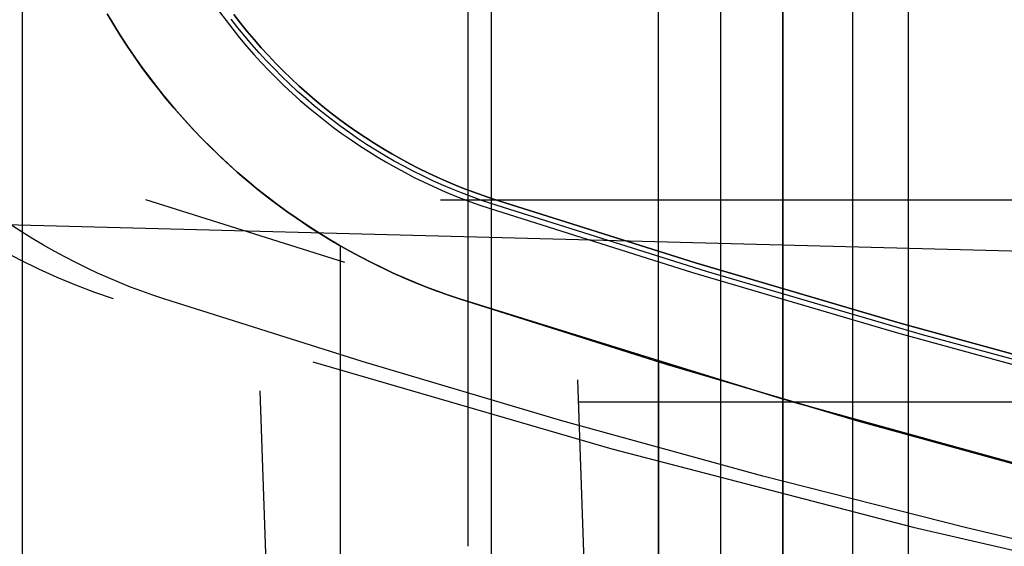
# Model space of a CAD drawing. Header units: millimetres. Extents: x -15 to 7, y 1 to 148.
# Tile 36 of 256: x -6.349 to -4.801, y 10.249 to 11.077. Entities that reach past the tile are written whole.
import ezdxf

# ---------------------------------------------------------------- set-up
doc = ezdxf.new("R2010")
doc.units = ezdxf.units.MM
doc.header["$MEASUREMENT"] = 0
doc.layers.add('Default', color=7, linetype='Continuous', true_color=0x000000)

msp = doc.modelspace()

# ---------------------------------------------------------------- linework, layer by layer
at = {"layer": 'Default', "color": 254, "true_color": 0xcad1ee}
for points in [[(-5.14965761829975, 6.691772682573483), (-5.14965761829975, 71.2155503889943)], [(-5.14965761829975, 69.69980398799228), (-5.14965761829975, 6.97335965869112)], [(-5.607799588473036, 8.203255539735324), (-5.607799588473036, 69.06425235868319)], [(-5.345, 9.19774488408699), (-5.345, 68.03820612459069)], [(-5.247328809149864, 9.19518727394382), (-5.247328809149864, 68.0392583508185)], [(-5.14965761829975, 9.192629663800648), (-5.14965761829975, 68.0403105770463)], [(-5.645, 11.57469781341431), (-5.645, 10.249315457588)], [(-6.345, 9.21066045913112), (-6.345, 11.3787151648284)], [(-5.657785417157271, 10.6382530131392), (-5.675223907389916, 10.64412860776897), (-5.692651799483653, 10.65036106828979), (-5.710059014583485, 10.65695303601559), (-5.727435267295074, 10.66390680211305), (-5.744770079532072, 10.6712242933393), (-5.762052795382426, 10.67890705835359), (-5.779272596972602, 10.68695625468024), (-5.796418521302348, 10.6953726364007), (-5.813479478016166, 10.70415654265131), (-5.830444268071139, 10.71330788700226), (-5.847301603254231, 10.72282614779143), (-5.864040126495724, 10.73271035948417), (-5.880648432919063, 10.74295910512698), (-5.897115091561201, 10.75357050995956), (-5.913428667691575, 10.76454223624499), (-5.929577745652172, 10.77587147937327), (-5.945550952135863, 10.78755496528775), (-5.961336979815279, 10.799588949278), (-5.976924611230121, 10.81196921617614), (-5.992302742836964, 10.82469108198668), (-6.007460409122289, 10.83774939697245), (-6.022386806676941, 10.85113855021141), (-6.037071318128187, 10.86485247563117), (-6.051503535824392, 10.87888465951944), (-6.065673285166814, 10.89322814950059), (-6.079570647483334, 10.90787556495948), (-6.093185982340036, 10.92281910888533), (-6.106509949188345, 10.93805058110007), (-6.119533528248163, 10.95356139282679), (-6.132248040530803, 10.96934258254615), (-6.144645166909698, 10.98538483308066), (-6.156716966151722, 11.0016784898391), (-6.168455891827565, 11.01821358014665), (-6.17985480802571, 11.03497983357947), (-6.190907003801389, 11.05196670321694), (-6.201606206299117, 11.06916338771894), (-6.211946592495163, 11.08655885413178)], [(-6.211946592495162, 11.08655885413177), (-6.201606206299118, 11.06916338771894), (-6.190907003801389, 11.05196670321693), (-6.17985480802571, 11.03497983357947), (-6.168455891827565, 11.01821358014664), (-6.156716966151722, 11.0016784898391), (-6.144645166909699, 10.98538483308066), (-6.132248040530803, 10.96934258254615), (-6.119533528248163, 10.95356139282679), (-6.106509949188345, 10.93805058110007), (-6.093185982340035, 10.92281910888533), (-6.079570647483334, 10.90787556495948), (-6.065673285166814, 10.89322814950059), (-6.051503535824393, 10.87888465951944), (-6.037071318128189, 10.86485247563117), (-6.022386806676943, 10.85113855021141), (-6.007460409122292, 10.83774939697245), (-5.992302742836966, 10.82469108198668), (-5.976924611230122, 10.81196921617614), (-5.961336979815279, 10.799588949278), (-5.945550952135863, 10.78755496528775), (-5.929577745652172, 10.77587147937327), (-5.913428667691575, 10.76454223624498), (-5.897115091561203, 10.75357050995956), (-5.880648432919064, 10.74295910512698), (-5.864040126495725, 10.73271035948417), (-5.847301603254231, 10.72282614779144), (-5.830444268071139, 10.71330788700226), (-5.813479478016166, 10.70415654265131), (-5.796418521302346, 10.6953726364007), (-5.779272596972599, 10.68695625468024), (-5.762052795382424, 10.67890705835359), (-5.744770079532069, 10.6712242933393), (-5.727435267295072, 10.66390680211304), (-5.710059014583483, 10.65695303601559), (-5.692651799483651, 10.65036106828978), (-5.675223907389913, 10.64412860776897), (-5.657785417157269, 10.6382530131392)], [(-6.035292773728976, 11.08974758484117), (-6.025031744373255, 11.07589797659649), (-6.014494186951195, 11.06226206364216), (-6.00368685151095, 11.04884805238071), (-5.992616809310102, 11.035663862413), (-5.98129143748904, 11.02271711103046), (-5.969718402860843, 11.01001509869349), (-5.957905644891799, 10.99756479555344), (-5.945861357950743, 10.98537282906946), (-5.933593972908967, 10.97344547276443), (-5.921112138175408, 10.96178863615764), (-5.908424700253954, 10.95040785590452), (-5.895540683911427, 10.93930828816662), (-5.882469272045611, 10.92849470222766), (-5.869219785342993, 10.91797147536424), (-5.855801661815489, 10.90774258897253), (-5.842224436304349, 10.89781162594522), (-5.828497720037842, 10.88818176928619), (-5.814631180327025, 10.87885580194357), (-5.800634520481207, 10.86983610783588), (-5.786517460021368, 10.86112467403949), (-5.772289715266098, 10.85272309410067), (-5.75796098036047, 10.84463257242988), (-5.743540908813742, 10.83685392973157), (-5.729039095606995, 10.82938760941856), (-5.71446505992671, 10.82223368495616), (-5.699828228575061, 10.81539186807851), (-5.685137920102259, 10.80886151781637), (-5.670403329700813, 10.80264165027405), (-5.655633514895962, 10.79673094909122), (-5.640837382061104, 10.79112777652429), (-5.626023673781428, 10.7858301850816), (-5.611200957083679, 10.7808359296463)], [(-6.035292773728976, 11.08974758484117), (-6.025031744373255, 11.07589797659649), (-6.014494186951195, 11.06226206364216), (-6.00368685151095, 11.04884805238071), (-5.992616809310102, 11.035663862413), (-5.98129143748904, 11.02271711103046), (-5.969718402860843, 11.01001509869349), (-5.957905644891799, 10.99756479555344), (-5.945861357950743, 10.98537282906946), (-5.933593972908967, 10.97344547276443), (-5.921112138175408, 10.96178863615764), (-5.908424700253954, 10.95040785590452), (-5.895540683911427, 10.93930828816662), (-5.882469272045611, 10.92849470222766), (-5.869219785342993, 10.91797147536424), (-5.855801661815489, 10.90774258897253), (-5.842224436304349, 10.89781162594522), (-5.828497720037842, 10.88818176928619), (-5.814631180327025, 10.87885580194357), (-5.800634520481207, 10.86983610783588), (-5.786517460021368, 10.86112467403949), (-5.772289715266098, 10.85272309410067), (-5.75796098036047, 10.84463257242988), (-5.743540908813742, 10.83685392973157), (-5.729039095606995, 10.82938760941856), (-5.71446505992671, 10.82223368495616), (-5.699828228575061, 10.81539186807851), (-5.685137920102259, 10.80886151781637), (-5.670403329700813, 10.80264165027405), (-5.655633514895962, 10.79673094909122), (-5.640837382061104, 10.79112777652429), (-5.626023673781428, 10.7858301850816), (-5.611200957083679, 10.7808359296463)], [(-5.60632152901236, 10.7957705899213), (-5.620870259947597, 10.80067253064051), (-5.635410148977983, 10.80587220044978), (-5.649932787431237, 10.8113718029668), (-5.664429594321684, 10.81717324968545), (-5.678891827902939, 10.82327814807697), (-5.693310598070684, 10.82968779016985), (-5.707676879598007, 10.83640314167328), (-5.721981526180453, 10.8434248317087), (-5.736215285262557, 10.85075314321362), (-5.750368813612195, 10.85838800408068), (-5.764432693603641, 10.86632897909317), (-5.77839745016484, 10.8745752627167), (-5.792253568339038, 10.88312567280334), (-5.805991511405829, 10.89197864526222), (-5.819601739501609, 10.90113222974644), (-5.833074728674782, 10.91058408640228), (-5.846400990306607, 10.9203314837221), (-5.859571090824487, 10.93037129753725), (-5.872575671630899, 10.94070001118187), (-5.885405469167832, 10.95131371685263), (-5.898051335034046, 10.96220811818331), (-5.910504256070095, 10.97337853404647), (-5.922755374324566, 10.984819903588), (-5.934796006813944, 10.99652679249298), (-5.946617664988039, 11.00849340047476), (-5.958212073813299, 11.02071356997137), (-5.969571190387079, 11.03318079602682), (-5.980687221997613, 11.04588823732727), (-5.991552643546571, 11.05882872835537), (-6.002160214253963, 11.07199479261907), (-6.012502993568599, 11.08537865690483)], [(-6.012502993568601, 11.08537865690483), (-6.002160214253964, 11.07199479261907), (-5.991552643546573, 11.05882872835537), (-5.980687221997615, 11.04588823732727), (-5.969571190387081, 11.03318079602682), (-5.9582120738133, 11.02071356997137), (-5.946617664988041, 11.00849340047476), (-5.934796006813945, 10.99652679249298), (-5.922755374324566, 10.98481990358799), (-5.910504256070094, 10.97337853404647), (-5.898051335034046, 10.96220811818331), (-5.885405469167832, 10.95131371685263), (-5.872575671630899, 10.94070001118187), (-5.859571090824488, 10.93037129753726), (-5.846400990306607, 10.92033148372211), (-5.833074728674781, 10.91058408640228), (-5.819601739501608, 10.90113222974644), (-5.805991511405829, 10.89197864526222), (-5.792253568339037, 10.88312567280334), (-5.77839745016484, 10.8745752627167), (-5.764432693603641, 10.86632897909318), (-5.750368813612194, 10.85838800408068), (-5.736215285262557, 10.85075314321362), (-5.721981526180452, 10.8434248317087), (-5.707676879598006, 10.83640314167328), (-5.693310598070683, 10.82968779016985), (-5.678891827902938, 10.82327814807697), (-5.664429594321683, 10.81717324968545), (-5.649932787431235, 10.8113718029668), (-5.635410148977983, 10.80587220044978), (-5.620870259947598, 10.80067253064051), (-5.606321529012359, 10.7957705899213)], [(-6.209968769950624, 11.08316894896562), (-6.199624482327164, 11.06591899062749), (-6.188909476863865, 11.04884025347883), (-6.177827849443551, 11.03194449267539), (-6.166384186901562, 11.01524333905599), (-6.15458356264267, 10.9987482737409), (-6.142431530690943, 10.98247060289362), (-6.129934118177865, 10.96642143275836), (-6.117097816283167, 10.95061164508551), (-6.103929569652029, 10.93505187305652), (-6.090436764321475, 10.91975247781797), (-6.076627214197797, 10.90472352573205), (-6.06250914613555, 10.8899747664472), (-6.04809118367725, 10.87551561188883), (-6.033382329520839, 10.86135511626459), (-6.018391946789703, 10.84750195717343), (-6.00312973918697, 10.83396441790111), (-5.98760573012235, 10.82075037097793), (-5.971830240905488, 10.80786726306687), (-5.955813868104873, 10.79532210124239), (-5.93956746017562, 10.78312144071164), (-5.923102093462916, 10.77127137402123), (-5.906429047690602, 10.75977752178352), (-5.88955978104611, 10.74864502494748), (-5.872505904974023, 10.73787853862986), (-5.855279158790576, 10.72748222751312), (-5.837891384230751, 10.71745976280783), (-5.820354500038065, 10.70781432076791), (-5.802680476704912, 10.69854858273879), (-5.784881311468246, 10.68966473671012), (-5.766969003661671, 10.68116448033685), (-5.74895553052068, 10.67304902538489), (-5.730852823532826, 10.66531910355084), (-5.712672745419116, 10.65797497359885), (-5.694427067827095, 10.65101642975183), (-5.676127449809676, 10.64444281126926), (-5.657785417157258, 10.63825301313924)], [(-6.209968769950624, 11.08316894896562), (-6.199624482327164, 11.06591899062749), (-6.188909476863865, 11.04884025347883), (-6.177827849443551, 11.03194449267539), (-6.166384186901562, 11.01524333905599), (-6.15458356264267, 10.9987482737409), (-6.142431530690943, 10.98247060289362), (-6.129934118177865, 10.96642143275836), (-6.117097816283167, 10.95061164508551), (-6.103929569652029, 10.93505187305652), (-6.090436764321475, 10.91975247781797), (-6.076627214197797, 10.90472352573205), (-6.06250914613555, 10.8899747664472), (-6.04809118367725, 10.87551561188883), (-6.033382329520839, 10.86135511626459), (-6.018391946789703, 10.84750195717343), (-6.003129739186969, 10.83396441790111), (-5.98760573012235, 10.82075037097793), (-5.971830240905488, 10.80786726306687), (-5.955813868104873, 10.79532210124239), (-5.93956746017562, 10.78312144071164), (-5.923102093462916, 10.77127137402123), (-5.906429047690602, 10.75977752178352), (-5.88955978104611, 10.74864502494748), (-5.872505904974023, 10.73787853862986), (-5.855279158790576, 10.72748222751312), (-5.837891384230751, 10.71745976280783), (-5.820354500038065, 10.70781432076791), (-5.802680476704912, 10.69854858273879), (-5.784881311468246, 10.68966473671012), (-5.766969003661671, 10.68116448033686), (-5.74895553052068, 10.67304902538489), (-5.730852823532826, 10.66531910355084), (-5.712672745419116, 10.65797497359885), (-5.694427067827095, 10.65101642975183), (-5.676127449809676, 10.64444281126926), (-5.657785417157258, 10.63825301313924)], [(-5.608761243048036, 10.78830325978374), (-5.624207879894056, 10.79351596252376), (-5.639618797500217, 10.79905189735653), (-5.654984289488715, 10.80491199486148), (-5.670294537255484, 10.8110968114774), (-5.685539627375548, 10.81760652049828), (-5.700709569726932, 10.82444090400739), (-5.715794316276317, 10.83159934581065), (-5.730783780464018, 10.83908082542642), (-5.745667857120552, 10.84688391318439), (-5.760436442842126, 10.85500676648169), (-5.77507945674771, 10.86344712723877), (-5.789586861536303, 10.87220232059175), (-5.803948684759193, 10.88126925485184), (-5.818155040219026, 10.89064442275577), (-5.832196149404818, 10.90032390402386), (-5.846062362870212, 10.91030336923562), (-5.859744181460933, 10.92057808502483), (-5.873232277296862, 10.93114292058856), (-5.886517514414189, 10.94199235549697), (-5.899590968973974, 10.95312048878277), (-5.912443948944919, 10.96452104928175), (-5.925068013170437, 10.976187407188), (-5.93745498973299, 10.98811258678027), (-5.949596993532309, 11.00028928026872), (-5.961486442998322, 11.01270986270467), (-5.973116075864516, 11.02536640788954), (-5.984478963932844, 11.03825070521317), (-5.995568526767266, 11.05135427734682), (-6.006378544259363, 11.06466839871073), (-6.016903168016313, 11.07818411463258)], [(-5.608761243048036, 10.78830325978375), (-5.624207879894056, 10.79351596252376), (-5.639618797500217, 10.79905189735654), (-5.654984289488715, 10.80491199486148), (-5.670294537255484, 10.81109681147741), (-5.685539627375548, 10.81760652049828), (-5.700709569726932, 10.82444090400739), (-5.715794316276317, 10.83159934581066), (-5.730783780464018, 10.83908082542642), (-5.745667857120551, 10.84688391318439), (-5.760436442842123, 10.85500676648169), (-5.775079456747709, 10.86344712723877), (-5.789586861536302, 10.87220232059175), (-5.803948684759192, 10.88126925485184), (-5.818155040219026, 10.89064442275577), (-5.832196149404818, 10.90032390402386), (-5.846062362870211, 10.91030336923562), (-5.859744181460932, 10.92057808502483), (-5.87323227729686, 10.93114292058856), (-5.886517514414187, 10.94199235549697), (-5.899590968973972, 10.95312048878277), (-5.912443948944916, 10.96452104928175), (-5.925068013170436, 10.976187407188), (-5.93745498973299, 10.98811258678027), (-5.949596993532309, 11.00028928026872), (-5.961486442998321, 11.01270986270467), (-5.973116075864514, 11.02536640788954), (-5.984478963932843, 11.03825070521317), (-5.995568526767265, 11.05135427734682), (-6.006378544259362, 11.06466839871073), (-6.016903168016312, 11.07818411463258)], [(0.08386323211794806, 9.947758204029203), (-0.2587958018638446, 9.944348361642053), (-0.6014548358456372, 9.947758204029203), (-0.9439103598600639, 9.957983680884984), (-1.285959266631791, 9.975012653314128), (-1.627399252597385, 9.998824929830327), (-1.968029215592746, 10.02939232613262), (-2.307649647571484, 10.06667874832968), (-2.646063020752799, 10.11064029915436), (-2.983074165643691, 10.16122540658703), (-3.318490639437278, 10.21837497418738), (-3.652123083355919, 10.28202255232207), (-3.983785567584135, 10.35209452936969), (-4.313295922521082, 10.42851034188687), (-4.640476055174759, 10.5111827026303), (-4.965152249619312, 10.60001784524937), (-5.287155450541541, 10.69491578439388), (-5.60632152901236, 10.7957705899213)], [(-5.606321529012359, 10.7957705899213), (-5.28715545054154, 10.69491578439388), (-4.965152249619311, 10.60001784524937), (-4.640476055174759, 10.5111827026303), (-4.313295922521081, 10.42851034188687), (-3.983785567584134, 10.35209452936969), (-3.652123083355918, 10.28202255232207), (-3.318490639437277, 10.21837497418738), (-2.983074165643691, 10.16122540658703), (-2.646063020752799, 10.11064029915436), (-2.307649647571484, 10.06667874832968), (-1.968029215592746, 10.02939232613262), (-1.627399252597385, 9.998824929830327), (-1.285959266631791, 9.975012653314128), (-0.9439103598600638, 9.957983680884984), (-0.6014548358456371, 9.947758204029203), (-0.2587958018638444, 9.944348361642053), (0.08386323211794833, 9.947758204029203)], [(-5.611200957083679, 10.7808359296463), (-5.29174365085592, 10.67988909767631), (-4.969446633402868, 10.58490456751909), (-4.644474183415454, 10.49598836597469), (-4.31699551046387, 10.41324056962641), (-3.987184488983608, 10.33675503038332), (-3.655219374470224, 10.26661911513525), (-3.32128250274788, 10.20291346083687), (-2.985559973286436, 10.1457117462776), (-2.648241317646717, 10.09508048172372), (-2.309519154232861, 10.05107881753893), (-1.969588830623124, 10.01375837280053), (-1.628648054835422, 9.983163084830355), (-1.286896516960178, 9.95932908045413), (-0.9445355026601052, 9.942284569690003), (-0.6017675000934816, 9.932049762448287), (-0.2587958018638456, 9.928636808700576), (0.08417589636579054, 9.932049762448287)], [(-5.611200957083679, 10.7808359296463), (-5.29174365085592, 10.67988909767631), (-4.969446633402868, 10.58490456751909), (-4.644474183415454, 10.49598836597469), (-4.31699551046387, 10.41324056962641), (-3.987184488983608, 10.33675503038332), (-3.655219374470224, 10.26661911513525), (-3.32128250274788, 10.20291346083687), (-2.985559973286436, 10.1457117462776), (-2.648241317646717, 10.09508048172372), (-2.309519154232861, 10.05107881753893), (-1.969588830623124, 10.01375837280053), (-1.628648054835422, 9.983163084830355), (-1.286896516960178, 9.95932908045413), (-0.9445355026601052, 9.942284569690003), (-0.6017675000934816, 9.932049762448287), (-0.2587958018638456, 9.928636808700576), (0.08417589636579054, 9.932049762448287)], [(0.06406165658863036, 9.939518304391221), (-0.258795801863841, 9.936492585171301), (-0.5816532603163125, 9.939518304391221), (-0.9068545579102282, 9.94868672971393), (-1.234249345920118, 9.964132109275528), (-1.563679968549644, 9.985984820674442), (-1.894981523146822, 10.01437094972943), (-2.227981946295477, 10.04941186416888), (-2.562502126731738, 10.09122378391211), (-2.898356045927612, 10.13991734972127), (-3.235350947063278, 10.19559719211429), (-3.573287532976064, 10.25836150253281), (-3.911960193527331, 10.3283016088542), (-4.251157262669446, 10.40550155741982), (-4.590661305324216, 10.49003770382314), (-4.930249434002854, 10.58197831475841), (-5.26969365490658, 10.68138318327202), (-5.608761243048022, 10.78830325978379)], [(0.06406165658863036, 9.939518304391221), (-0.258795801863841, 9.936492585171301), (-0.5816532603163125, 9.939518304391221), (-0.9068545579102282, 9.94868672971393), (-1.234249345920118, 9.964132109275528), (-1.563679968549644, 9.985984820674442), (-1.894981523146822, 10.01437094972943), (-2.227981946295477, 10.04941186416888), (-2.562502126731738, 10.09122378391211), (-2.898356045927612, 10.13991734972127), (-3.235350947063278, 10.19559719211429), (-3.573287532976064, 10.25836150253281), (-3.911960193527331, 10.3283016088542), (-4.251157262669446, 10.40550155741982), (-4.590661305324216, 10.49003770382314), (-4.930249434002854, 10.58197831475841), (-5.26969365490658, 10.68138318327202), (-5.608761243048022, 10.78830325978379)], [(-5.845, 9.197567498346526), (-5.845, 10.7215011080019)], [(-1.50000000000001, 9.823002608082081), (-2.028060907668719, 9.868902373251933), (-2.555212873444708, 9.930977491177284), (-3.080713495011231, 10.00919762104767), (-3.603822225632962, 10.10348701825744), (-4.123803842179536, 10.21372472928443), (-4.639931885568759, 10.33974510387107), (-5.151492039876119, 10.48133862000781), (-5.657785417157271, 10.6382530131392)], [(-5.657785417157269, 10.6382530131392), (-5.346004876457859, 10.53962414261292), (-5.032032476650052, 10.44676526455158), (-4.716028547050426, 10.35974611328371), (-4.398156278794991, 10.27863046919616), (-4.078581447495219, 10.20347601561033), (-3.757472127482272, 10.13433421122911), (-3.434998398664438, 10.07125017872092), (-3.111332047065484, 10.0142626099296), (-2.786646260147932, 9.96340368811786), (-2.461115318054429, 9.918699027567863), (-2.134914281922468, 9.880167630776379), (-1.808218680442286, 9.847821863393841), (-1.481204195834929, 9.821667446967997), (-1.154046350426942, 9.801703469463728), (-0.8269201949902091, 9.78792241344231), (-0.4999999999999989, 9.78031020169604)], [(-5.657785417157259, 10.63825301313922), (-5.134645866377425, 10.47640695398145), (-4.610908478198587, 10.33221357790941), (-4.0873981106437, 10.205464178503), (-3.564911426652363, 10.09590352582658), (-3.044214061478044, 10.00323313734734), (-2.526038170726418, 9.927114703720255), (-2.011080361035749, 9.86717362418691), (-1.499999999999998, 9.823002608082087)], [(-5.657785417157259, 10.63825301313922), (-5.331468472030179, 10.53518259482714), (-5.004795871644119, 10.43901204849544), (-4.677971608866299, 10.34969732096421), (-4.351195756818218, 10.26718694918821), (-4.024664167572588, 10.19142235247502), (-3.698568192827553, 10.12233813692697), (-3.373094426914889, 10.05986241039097), (-3.048424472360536, 10.00391710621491), (-2.724734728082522, 9.954418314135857), (-2.402196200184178, 9.911276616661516), (-2.080974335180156, 9.874397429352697), (-1.76122887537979, 9.843681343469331), (-1.443113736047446, 9.819024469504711), (-1.126776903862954, 9.800318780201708), (-0.8123603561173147, 9.787452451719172), (-0.4999999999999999, 9.78031020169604)], [(-5.345, 9.184474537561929), (-5.345, 10.5393166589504)], [(-5.345, 10.5393166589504), (-5.345, 9.158288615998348)]]:
    msp.add_lwpolyline(points, dxfattribs=at)
at = {"layer": 'Default', "color": 171, "true_color": 0x8080ff}
for points in [[(-4.95235610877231, 70.4573361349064), (-4.952356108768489, 1.06204535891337)], [(-5.03965803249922, 3.36998112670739), (-5.03965803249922, 27.5187481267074)]]:
    msp.add_lwpolyline(points, dxfattribs=at)
at = {"layer": 'Default', "color": 254, "true_color": 0xcad1ee, "extrusion": (1, 1.603953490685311e-16, 1.534280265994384e-16)}
msp.add_lwpolyline([(13.1109143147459, -97.00294457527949), (13.04739842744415, -97.00364955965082), (12.98334353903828, -97.00578955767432), (12.91879160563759, -97.00940124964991), (12.85378695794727, -97.01452000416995), (12.78837627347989, -97.0211797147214), (12.72260853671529, -97.02941263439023), (12.65653498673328, -97.03924920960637), (12.59020905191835, -97.05071791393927), (12.52368627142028, -97.06384508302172), (12.45702420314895, -97.07865475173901), (12.39028231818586, -97.09516849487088), (12.3235218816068, -97.11340527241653), (12.25680581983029, -97.1333812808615), (12.19019857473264, -97.15510981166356), (12.12376594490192, -97.17860111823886), (12.05757491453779, -97.20386229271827), (11.99169347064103, -97.23089715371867), (11.9261904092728, -97.25970614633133), (11.86113513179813, -97.29028625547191), (11.79659743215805, -97.32263093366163), (11.73264727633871, -97.35673004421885), (11.66935457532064, -97.3925698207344), (11.60678895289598, -97.43013284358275), (11.54501950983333, -97.46939803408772), (11.48411458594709, -97.51034066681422), (11.42414152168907, -97.55293240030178), (11.36516642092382, -97.59714132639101), (11.30725391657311, -97.64293203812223), (11.25046694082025, -97.6902657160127), (11.19486650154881, -97.7391002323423), (11.1405114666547, -97.78939027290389), (11.08745835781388, -97.84108747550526), (11.03576115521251, -97.89414058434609), (10.98547111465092, -97.94849561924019), (10.93663659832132, -98.00409605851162), (10.88930292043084, -98.06088303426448), (10.84351220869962, -98.11879553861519), (10.79930328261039, -98.17777063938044), (10.7567115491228, -98.23774370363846), (10.71576891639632, -98.2986486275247), (10.67650372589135, -98.36041807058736), (10.63894070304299, -98.422983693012), (10.60310092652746, -98.48627639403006), (10.56900181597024, -98.5502265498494), (10.53665713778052, -98.61476424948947), (10.50607702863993, -98.67981952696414), (10.47726803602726, -98.74532258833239), (10.45023317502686, -98.81120403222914), (10.42497200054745, -98.87739506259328), (10.40148069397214, -98.943827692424), (10.37975216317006, -99.01043493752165), (10.3597761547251, -99.07715099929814), (10.34153937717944, -99.1439114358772), (10.32502563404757, -99.2106533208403), (10.31021596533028, -99.27731538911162), (10.2970887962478, -99.34383816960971), (10.28562009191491, -99.41016410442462), (10.27578351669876, -99.47623765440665), (10.26755059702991, -99.54200539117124), (10.26089088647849, -99.6074160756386), (10.25577213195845, -99.67242072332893), (10.25216043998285, -99.73697265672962), (10.25002044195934, -99.8010275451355), (10.249315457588, -99.86454343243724), (10.25002044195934, -99.92805931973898), (10.25216043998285, -99.99211420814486), (10.25577213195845, -100.0566661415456), (10.26089088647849, -100.1216707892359), (10.26755059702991, -100.1870814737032), (10.27578351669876, -100.2528492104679), (10.28562009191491, -100.3189227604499), (10.2970887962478, -100.3852486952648), (10.31021596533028, -100.4517714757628), (10.32502563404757, -100.5184335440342), (10.34153937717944, -100.5851754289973), (10.3597761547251, -100.6519358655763), (10.37975216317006, -100.7186519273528), (10.40148069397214, -100.7852591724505), (10.42497200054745, -100.8516918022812), (10.45023317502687, -100.9178828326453), (10.47726803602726, -100.9837642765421), (10.50607702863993, -101.0492673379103), (10.53665713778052, -101.114322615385), (10.56900181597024, -101.1788603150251), (10.60310092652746, -101.2428104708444), (10.63894070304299, -101.3061031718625), (10.67650372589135, -101.3686687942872), (10.71576891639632, -101.4304382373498), (10.7567115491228, -101.491343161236), (10.79930328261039, -101.551316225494), (10.84351220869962, -101.6102913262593), (10.88930292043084, -101.66820383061), (10.93663659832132, -101.7249908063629), (10.98547111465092, -101.7805912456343), (11.03576115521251, -101.8349462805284), (11.08745835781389, -101.8879993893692), (11.1405114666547, -101.9396965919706), (11.19486650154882, -101.9899866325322), (11.25046694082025, -102.0388211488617), (11.30725391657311, -102.0861548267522), (11.36516642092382, -102.1319455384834), (11.42414152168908, -102.1761544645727), (11.48411458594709, -102.2187461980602), (11.54501950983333, -102.2596888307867), (11.60678895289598, -102.2989540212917), (11.66935457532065, -102.3365170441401), (11.73264727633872, -102.3723568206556), (11.79659743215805, -102.4064559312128), (11.86113513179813, -102.4388006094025), (11.92619040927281, -102.4693807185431), (11.99169347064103, -102.4981897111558), (12.05757491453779, -102.5252245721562), (12.12376594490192, -102.5504857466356), (12.19019857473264, -102.5739770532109), (12.25680581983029, -102.595705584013), (12.3235218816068, -102.6156815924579), (12.39028231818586, -102.6339183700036), (12.45702420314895, -102.6504321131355), (12.52368627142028, -102.6652417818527), (12.59020905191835, -102.6783689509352), (12.65653498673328, -102.6898376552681), (12.72260853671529, -102.6996742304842), (12.78837627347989, -102.7079071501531), (12.85378695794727, -102.7145668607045), (12.91879160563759, -102.7196856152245), (12.98334353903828, -102.7232973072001), (13.04739842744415, -102.7254373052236), (13.1109143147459, -102.726142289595)], dxfattribs=at)
at = {"layer": 'Default', "color": 254, "true_color": 0xcad1ee, "extrusion": (1, 0, 0)}
for points in [[(13.1109143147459, -96.06454343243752), (13.0265697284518, -96.06547960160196), (12.94150938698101, -96.06832136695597), (12.85578900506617, -96.07311743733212), (12.76946745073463, -96.07991477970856), (12.68260670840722, -96.08875840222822), (12.59527182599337, -96.09969113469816), (12.50753084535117, -96.11275340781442), (12.41945471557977, -96.1279830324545), (12.33111718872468, -96.145414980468), (12.24259469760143, -96.16508116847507), (12.15396621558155, -96.18701024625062), (12.06531309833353, -96.21122739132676), (11.97671890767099, -96.23775411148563), (11.88826921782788, -96.2666080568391), (11.80005140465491, -96.29780284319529), (11.71215441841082, -96.33134788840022), (11.624668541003, -96.36724826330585), (11.53768512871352, -96.40550455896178), (11.451296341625, -96.4461127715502), (11.36559486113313, -96.48906420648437), (11.28067359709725, -96.53434540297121), (11.19662538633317, -96.5819380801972), (11.11354268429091, -96.63181910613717), (11.0315172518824, -96.68396048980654), (10.95063983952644, -96.7383293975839), (10.8709998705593, -96.79488819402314), (10.7926851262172, -96.85359450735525), (10.71578143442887, -96.91440131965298), (10.64037236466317, -96.97725708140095), (10.56653893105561, -97.04210584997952), (10.49435930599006, -97.1088874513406), (10.42390854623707, -97.1775376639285), (10.35525833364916, -97.24798842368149), (10.28847673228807, -97.32016804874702), (10.22362796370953, -97.39400148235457), (10.16077220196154, -97.46941055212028), (10.0999653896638, -97.54631424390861), (10.0412590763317, -97.6246289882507), (9.984700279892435, -97.70426895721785), (9.93033137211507, -97.7851463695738), (9.8781899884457, -97.86717180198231), (9.828308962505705, -97.95025450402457), (9.780716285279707, -98.03430271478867), (9.735435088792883, -98.11922397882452), (9.692483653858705, -98.20492545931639), (9.651875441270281, -98.29131424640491), (9.613619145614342, -98.37829765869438), (9.577718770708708, -98.46578353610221), (9.544173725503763, -98.5536805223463), (9.512978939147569, -98.64189833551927), (9.48412499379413, -98.73034802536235), (9.457598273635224, -98.8189422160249), (9.433381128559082, -98.9075953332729), (9.411452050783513, -98.9962238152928), (9.39178586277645, -99.08474630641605), (9.37435391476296, -99.17308383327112), (9.359124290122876, -99.26115996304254), (9.346062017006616, -99.34890094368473), (9.335129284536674, -99.43623582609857), (9.326285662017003, -99.523096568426), (9.319488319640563, -99.60941812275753), (9.314692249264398, -99.69513850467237), (9.311850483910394, -99.78019884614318), (9.310914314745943, -99.86454343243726), (9.311850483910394, -99.94888801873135), (9.314692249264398, -100.0339483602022), (9.319488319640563, -100.119668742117), (9.326285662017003, -100.2059902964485), (9.335129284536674, -100.292851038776), (9.346062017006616, -100.3801859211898), (9.359124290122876, -100.467926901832), (9.37435391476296, -100.5560030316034), (9.39178586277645, -100.6443405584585), (9.411452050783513, -100.7328630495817), (9.433381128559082, -100.8214915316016), (9.457598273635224, -100.9101446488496), (9.48412499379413, -100.9987388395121), (9.512978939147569, -101.0871885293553), (9.544173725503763, -101.1754063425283), (9.577718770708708, -101.2633033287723), (9.613619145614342, -101.3507892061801), (9.651875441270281, -101.4377726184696), (9.692483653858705, -101.5241614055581), (9.735435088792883, -101.60986288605), (9.780716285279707, -101.6947841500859), (9.828308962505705, -101.77883236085), (9.878189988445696, -101.8619150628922), (9.930331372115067, -101.9439404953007), (9.98470027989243, -102.0248179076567), (10.0412590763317, -102.1044578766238), (10.0999653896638, -102.1827726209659), (10.16077220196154, -102.2596763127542), (10.22362796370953, -102.3350853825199), (10.28847673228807, -102.4089188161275), (10.35525833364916, -102.481098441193), (10.42390854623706, -102.551549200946), (10.49435930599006, -102.6201994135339), (10.56653893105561, -102.686981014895), (10.64037236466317, -102.7518297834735), (10.71578143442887, -102.8146855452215), (10.79268512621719, -102.8754923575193), (10.8709998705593, -102.9341986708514), (10.95063983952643, -102.9907574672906), (11.0315172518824, -103.045126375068), (11.1135426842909, -103.0972677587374), (11.19662538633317, -103.1471487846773), (11.28067359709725, -103.1947414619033), (11.36559486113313, -103.2400226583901), (11.451296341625, -103.2829740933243), (11.53768512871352, -103.3235823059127), (11.624668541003, -103.3618386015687), (11.71215441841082, -103.3977389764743), (11.80005140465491, -103.4312840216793), (11.88826921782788, -103.4624788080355), (11.97671890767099, -103.4913327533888), (12.06531309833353, -103.5178594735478), (12.15396621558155, -103.5420766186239), (12.24259469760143, -103.5640056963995), (12.33111718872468, -103.5836718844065), (12.41945471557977, -103.60110383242), (12.50753084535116, -103.6163334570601), (12.59527182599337, -103.6293957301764), (12.68260670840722, -103.6403284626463), (12.76946745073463, -103.649172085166), (12.85578900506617, -103.6559694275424), (12.941509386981, -103.6607654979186), (13.0265697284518, -103.6636072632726), (13.1109143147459, -103.664543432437)], [(9.21066045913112, -31.5486545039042), (12.1705872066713, -33.5730278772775)], [(9.197565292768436, -31.55556329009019), (12.16319466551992, -33.58383684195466)], [(12.1558046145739, -33.5946421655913), (9.184474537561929, -31.5624697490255)], [(12.1410220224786, -91.9054844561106), (9.197744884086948, -93.9184707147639)], [(8.801460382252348, -31.3322405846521), (12.1410220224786, -33.6162564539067)], [(10.98544850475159, -32.8259286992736), (10.98544850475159, -32.79420419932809)], [(10.6382530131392, -19.8), (10.6382530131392, -20.9416130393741)], [(10.6382530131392, -18.6), (10.6382530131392, -17.914398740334)], [(10.5393166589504, -20.9334224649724), (10.5393166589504, -20.9072365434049)]]:
    msp.add_lwpolyline(points, dxfattribs=at)
at = {"layer": 'Default', "color": 254, "true_color": 0xcad1ee, "extrusion": (1, 1.156953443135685e-16, 1.182924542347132e-16)}
msp.add_lwpolyline([(13.1109143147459, -103.6603756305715), (13.02666223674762, -103.659440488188), (12.94169518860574, -103.6566018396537), (12.85606882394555, -103.6518110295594), (12.76984194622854, -103.6450211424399), (12.68307647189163, -103.6361872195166), (12.59583737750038, -103.625266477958), (12.50819263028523, -103.6122185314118), (12.42021310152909, -103.5970056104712), (12.33197246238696, -103.5795927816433), (12.24354706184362, -103.5599481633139), (12.15501578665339, -103.5380431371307), (12.06645990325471, -103.5138525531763), (11.97796288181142, -103.4873549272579), (11.8896102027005, -103.4585326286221), (11.80148914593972, -103.4273720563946), (11.71368856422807, -103.3938638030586), (11.62629864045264, -103.3580028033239), (11.53941063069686, -103.3197884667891), (11.45311659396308, -103.2792247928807), (11.36750910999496, -103.2363204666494), (11.28268098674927, -103.1910889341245), (11.1987249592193, -103.1435484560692), (11.11573338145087, -103.0937221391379), (11.03379791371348, -103.0416379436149), (10.95300920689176, -102.98732866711), (10.87345658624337, -102.9308319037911), (10.79522773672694, -102.8721899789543), (10.71840839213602, -102.8114498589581), (10.64308203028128, -102.7486630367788), (10.56932957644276, -102.6838853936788), (10.49722911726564, -102.617177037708), (10.42685562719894, -102.5486021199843), (10.35828070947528, -102.4782286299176), (10.29157235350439, -102.4061281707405), (10.22679471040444, -102.332375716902), (10.16400788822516, -102.2570493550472), (10.10326776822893, -102.1802300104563), (10.04462584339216, -102.1020011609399), (9.98812908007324, -102.0224485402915), (9.93381980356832, -101.9416598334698), (9.8817356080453, -101.8597243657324), (9.831909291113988, -101.776732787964), (9.784368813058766, -101.6927767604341), (9.739137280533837, -101.6079486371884), (9.696232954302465, -101.5223411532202), (9.655669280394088, -101.4360471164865), (9.617454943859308, -101.3491591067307), (9.5815939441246, -101.2617691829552), (9.548085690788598, -101.1739686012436), (9.51692511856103, -101.0858475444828), (9.488102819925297, -100.9974948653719), (9.461605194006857, -100.9089978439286), (9.437414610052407, -100.8204419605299), (9.415509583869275, -100.7319106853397), (9.395864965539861, -100.6434852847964), (9.37845213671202, -100.5552446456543), (9.36323921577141, -100.4672651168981), (9.350191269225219, -100.379620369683), (9.339270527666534, -100.2923812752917), (9.330436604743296, -100.2056158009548), (9.323646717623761, -100.1193889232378), (9.318855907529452, -100.0337625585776), (9.31601725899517, -99.94879551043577), (9.315082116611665, -99.8645434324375), (9.31601725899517, -99.78029135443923), (9.318855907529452, -99.69532430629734), (9.323646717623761, -99.60969794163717), (9.330436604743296, -99.52347106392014), (9.339270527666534, -99.43670558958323), (9.350191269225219, -99.34946649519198), (9.36323921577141, -99.26182174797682), (9.37845213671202, -99.17384221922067), (9.395864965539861, -99.08560158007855), (9.415509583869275, -98.9971761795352), (9.437414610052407, -98.90864490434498), (9.461605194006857, -98.82008902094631), (9.488102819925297, -98.73159199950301), (9.51692511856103, -98.6432393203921), (9.548085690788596, -98.5551182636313), (9.5815939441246, -98.46731768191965), (9.617454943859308, -98.37992775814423), (9.655669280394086, -98.29303974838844), (9.69623295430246, -98.20674571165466), (9.73913728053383, -98.12113822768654), (9.784368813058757, -98.03631010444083), (9.83190929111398, -97.95235407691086), (9.881735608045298, -97.86936249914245), (9.933819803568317, -97.78742703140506), (9.98812908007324, -97.70663832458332), (10.04462584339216, -97.62708570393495), (10.10326776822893, -97.54885685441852), (10.16400788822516, -97.47203750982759), (10.22679471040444, -97.39671114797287), (10.29157235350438, -97.32295869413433), (10.35828070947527, -97.25085823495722), (10.42685562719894, -97.18048474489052), (10.49722911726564, -97.11190982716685), (10.56932957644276, -97.04520147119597), (10.64308203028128, -96.98042382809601), (10.71840839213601, -96.91763700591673), (10.79522773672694, -96.8568968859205), (10.87345658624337, -96.79825496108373), (10.95300920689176, -96.74175819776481), (11.03379791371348, -96.68744892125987), (11.11573338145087, -96.63536472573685), (11.19872495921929, -96.58553840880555), (11.28268098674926, -96.53799793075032), (11.36750910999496, -96.4927663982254), (11.45311659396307, -96.44986207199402), (11.53941063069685, -96.40929839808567), (11.62629864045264, -96.37108406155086), (11.71368856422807, -96.33522306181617), (11.80148914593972, -96.30171480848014), (11.88961020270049, -96.27055423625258), (11.97796288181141, -96.24173193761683), (12.0664599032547, -96.2152343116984), (12.15501578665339, -96.19104372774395), (12.24354706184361, -96.1691387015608), (12.33197246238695, -96.14949408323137), (12.42021310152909, -96.13208125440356), (12.50819263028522, -96.11686833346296), (12.59583737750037, -96.10382038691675), (12.68307647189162, -96.09289964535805), (12.76984194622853, -96.08406572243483), (12.85606882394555, -96.07727583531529), (12.94169518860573, -96.07248502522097), (13.02666223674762, -96.06964637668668), (13.11091431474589, -96.0687112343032)], dxfattribs=at)
at = {"layer": 'Default', "color": 254, "true_color": 0xcad1ee, "extrusion": (1, 1.210516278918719e-16, 1.157933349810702e-16)}
msp.add_lwpolyline([(13.1109143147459, -96.0728790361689), (13.02675474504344, -96.07381315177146), (12.94188099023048, -96.07664868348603), (12.85634864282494, -96.08143423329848), (12.77021644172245, -96.0882166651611), (12.68354623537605, -96.09704088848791), (12.59640292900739, -96.10794963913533), (12.5088544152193, -96.12098325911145), (12.42097148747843, -96.13617947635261), (12.33282773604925, -96.1535731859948), (12.24449942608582, -96.17319623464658), (12.15606535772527, -96.19507720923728), (12.06760670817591, -96.21924123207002), (11.97920685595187, -96.245709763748), (11.89095118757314, -96.27450041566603), (11.80292688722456, -96.30562677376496), (11.71522271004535, -96.33909823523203), (11.6279287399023, -96.37491985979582), (11.54113613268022, -96.41309223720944), (11.45493684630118, -96.45361137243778), (11.36942335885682, -96.49646858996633), (11.28468837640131, -96.54165045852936), (11.20082453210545, -96.5891387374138), (11.11792407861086, -96.63891034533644), (11.03607857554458, -96.6909373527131), (10.9553785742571, -96.74518699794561), (10.87591330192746, -96.80162172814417), (10.79777034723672, -96.86019926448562), (10.72103534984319, -96.92087269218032), (10.64579169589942, -96.98359057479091), (10.57212022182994, -97.04829709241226), (10.50009892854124, -97.11493220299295), (10.42980270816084, -97.18343182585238), (10.36130308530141, -97.25372804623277), (10.29466797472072, -97.32574933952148), (10.22996145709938, -97.39942081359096), (10.16724357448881, -97.47466446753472), (10.10657014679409, -97.55139946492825), (10.04799261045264, -97.629542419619), (9.99155788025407, -97.70900769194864), (9.937308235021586, -97.78970769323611), (9.88528122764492, -97.87155319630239), (9.835509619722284, -97.95445364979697), (9.788021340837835, -98.03831749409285), (9.742839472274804, -98.12305247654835), (9.699982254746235, -98.20856596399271), (9.659463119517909, -98.29476525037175), (9.621290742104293, -98.38155785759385), (9.585469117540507, -98.4688518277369), (9.551997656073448, -98.55655600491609), (9.520871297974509, -98.64458030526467), (9.492080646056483, -98.73283597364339), (9.465612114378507, -98.82123582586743), (9.441448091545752, -98.90969447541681), (9.41956711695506, -98.99812854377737), (9.399944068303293, -99.08645685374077), (9.382550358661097, -99.17460060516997), (9.367354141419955, -99.26248353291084), (9.354320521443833, -99.35003204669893), (9.34341177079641, -99.4371753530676), (9.334587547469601, -99.52384555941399), (9.327805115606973, -99.6099777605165), (9.323019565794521, -99.69551010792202), (9.320184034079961, -99.78038386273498), (9.319249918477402, -99.86454343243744), (9.320184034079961, -99.9487030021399), (9.323019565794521, -100.0335767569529), (9.327805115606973, -100.1191091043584), (9.334587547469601, -100.2052413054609), (9.34341177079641, -100.2919115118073), (9.354320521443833, -100.3790548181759), (9.367354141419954, -100.466603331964), (9.382550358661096, -100.5544862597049), (9.399944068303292, -100.6426300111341), (9.419567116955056, -100.7309583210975), (9.44144809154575, -100.8193923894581), (9.465612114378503, -100.9078510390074), (9.49208064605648, -100.9962508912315), (9.520871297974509, -101.0845065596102), (9.551997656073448, -101.1725308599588), (9.585469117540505, -101.260235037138), (9.62129074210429, -101.347529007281), (9.659463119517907, -101.4343216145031), (9.699982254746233, -101.5205209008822), (9.7428394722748, -101.6060343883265), (9.788021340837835, -101.690769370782), (9.835509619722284, -101.7746332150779), (9.88528122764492, -101.8575336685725), (9.937308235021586, -101.9393791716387), (9.991557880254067, -102.0200791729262), (10.04799261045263, -102.0995444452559), (10.10657014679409, -102.1776873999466), (10.16724357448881, -102.2544223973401), (10.22996145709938, -102.3296660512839), (10.29466797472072, -102.4033375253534), (10.36130308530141, -102.4753588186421), (10.42980270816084, -102.5456550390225), (10.50009892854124, -102.6141546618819), (10.57212022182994, -102.6807897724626), (10.64579169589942, -102.745496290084), (10.72103534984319, -102.8082141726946), (10.79777034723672, -102.8688876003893), (10.87591330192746, -102.9274651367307), (10.9553785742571, -102.9838998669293), (11.03607857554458, -103.0381495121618), (11.11792407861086, -103.0901765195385), (11.20082453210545, -103.1399481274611), (11.28468837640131, -103.1874364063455), (11.36942335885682, -103.2326182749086), (11.45493684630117, -103.2754754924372), (11.54113613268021, -103.3159946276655), (11.6279287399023, -103.3541670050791), (11.71522271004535, -103.3899886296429), (11.80292688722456, -103.4234600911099), (11.89095118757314, -103.4545864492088), (11.97920685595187, -103.4833771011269), (12.06760670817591, -103.5098456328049), (12.15606535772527, -103.5340096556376), (12.24449942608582, -103.5558906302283), (12.33282773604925, -103.5755136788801), (12.42097148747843, -103.5929073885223), (12.5088544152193, -103.6081036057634), (12.59640292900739, -103.6211372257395), (12.68354623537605, -103.632045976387), (12.77021644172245, -103.6408701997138), (12.85634864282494, -103.6476526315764), (12.94188099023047, -103.6524381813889), (13.02675474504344, -103.6552737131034), (13.1109143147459, -103.656207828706)], dxfattribs=at)
at = {"layer": 'Default', "color": 1, "true_color": 0xff0000, "extrusion": (0.9995961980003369, 0.02313142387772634, -0.01650388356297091)}
msp.add_lwpolyline([(12.53067724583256, -33.52701423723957), (9.655432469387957, -31.47640361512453)], dxfattribs=at)
at = {"layer": 'Default', "color": 1, "true_color": 0xff0000, "extrusion": (0.9995961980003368, 0.023131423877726, -0.01650388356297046)}
msp.add_lwpolyline([(9.484768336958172, -31.71569875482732), (12.36001311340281, -33.76630937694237)], dxfattribs=at)
at = {"layer": 'Default', "color": 1, "true_color": 0xff0000, "extrusion": (0.9995961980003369, 0.02313142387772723, -0.01650388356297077)}
msp.add_lwpolyline([(10.08377766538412, -32.14290930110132), (12.36001311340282, -33.76630937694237)], dxfattribs=at)
at = {"layer": 'Default', "color": 254, "true_color": 0xcad1ee, "extrusion": (-0.02617694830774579, 7.089948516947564e-14, 0.9996573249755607)}
msp.add_lwpolyline([(-10.63825301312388, -6.124790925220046), (-10.6441286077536, -6.142235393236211), (-10.65036106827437, -6.159669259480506), (-10.65695303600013, -6.177082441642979), (-10.66390680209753, -6.194464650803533), (-10.67122429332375, -6.211805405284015), (-10.67890705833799, -6.229094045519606), (-10.68695625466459, -6.246319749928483), (-10.69537263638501, -6.263471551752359), (-10.70415654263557, -6.280538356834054), (-10.71330788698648, -6.29750896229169), (-10.7228261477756, -6.314372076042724), (-10.73271035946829, -6.331116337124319), (-10.74295910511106, -6.347730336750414), (-10.75357050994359, -6.364202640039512), (-10.76454223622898, -6.380521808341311), (-10.77587147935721, -6.396676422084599), (-10.78755496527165, -6.41265510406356), (-10.79958894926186, -6.428446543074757), (-10.81196921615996, -6.444039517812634), (-10.82469108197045, -6.459422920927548), (-10.83774939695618, -6.474585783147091), (-10.8511385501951, -6.489517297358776), (-10.86485247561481, -6.504206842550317), (-10.87888465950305, -6.518644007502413), (-10.89322814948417, -6.532818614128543), (-10.90787556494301, -6.546720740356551), (-10.92281910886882, -6.56034074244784), (-10.93805058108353, -6.573669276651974), (-10.95356139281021, -6.58669732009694), (-10.96934258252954, -6.599416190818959), (-10.98538483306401, -6.611817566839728), (-11.00167848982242, -6.623893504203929), (-11.01821358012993, -6.635636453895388), (-11.03497983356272, -6.647039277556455), (-11.05196670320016, -6.6580952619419), (-11.06916338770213, -6.66879813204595), (-11.08655885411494, -6.679142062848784), (-11.10414186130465, -6.689121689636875), (-11.12190098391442, -6.69873211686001), (-11.13982463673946, -6.707968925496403), (-11.15790109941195, -6.716828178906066), (-11.17611854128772, -6.725306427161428), (-11.19446504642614, -6.733400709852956), (-11.21292863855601, -6.741108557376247), (-11.23149730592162, -6.74842799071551), (-11.25015902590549, -6.755357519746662), (-11.26890178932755, -6.761896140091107), (-11.28771362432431, -6.768043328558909), (-11.3065826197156, -6.773799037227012), (-11.32549694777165, -6.779163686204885), (-11.34444488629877, -6.784138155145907), (-11.36341483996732, -6.78872377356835), (-11.38239536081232, -6.792922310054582), (-11.40137516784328, -6.796735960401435), (-11.42034316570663, -6.800167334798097), (-11.43928846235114, -6.803219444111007), (-11.45820038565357, -6.805895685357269), (-11.47706849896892, -6.808199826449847), (-11.49588261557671, -6.810135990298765), (-11.51463281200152, -6.811708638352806), (-11.53330944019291, -6.812922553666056), (-11.55190313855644, -6.81378282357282), (-11.57040484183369, -6.814294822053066), (-11.58880578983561, -6.814464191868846)], dxfattribs=at)
at = {"layer": 'Default', "color": 1, "true_color": 0xff0000, "extrusion": (0.001217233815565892, -0.03485701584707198, 0.9993915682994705)}
msp.add_lwpolyline([(-5.601699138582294, 8.789350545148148), (-5.601699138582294, 10.70214871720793)], dxfattribs=at)
at = {"layer": 'Default', "color": 1, "true_color": 0xff0000, "extrusion": (0.001217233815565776, -0.03485701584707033, 0.9993915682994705)}
msp.add_lwpolyline([(-5.102308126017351, 10.70214871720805), (-5.102308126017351, 8.789350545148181)], dxfattribs=at)
at = {"layer": 'Default', "color": 254, "true_color": 0xcad1ee, "extrusion": (-0.02617694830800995, -1.476835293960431e-13, 0.9996573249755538)}
msp.add_lwpolyline([(-10.63825301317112, -6.204034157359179), (-10.64843347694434, -6.233628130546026), (-10.65962569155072, -6.263118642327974), (-10.67183520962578, -6.292456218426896), (-10.68506448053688, -6.321590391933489), (-10.69931272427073, -6.350469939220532), (-10.71457582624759, -6.379043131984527), (-10.73084625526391, -6.407258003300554), (-10.7481130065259, -6.435062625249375), (-10.7663615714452, -6.462405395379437), (-10.78557393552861, -6.489235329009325), (-10.8057286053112, -6.515502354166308), (-10.82680066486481, -6.541157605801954), (-10.84876186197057, -6.566153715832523), (-10.87158072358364, -6.590445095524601), (-10.89522269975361, -6.613988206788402), (-10.91965033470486, -6.63674181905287), (-10.94482346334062, -6.658667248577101), (-10.97069943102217, -6.679728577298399), (-10.9972333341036, -6.699892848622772), (-11.02437827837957, -6.719130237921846), (-11.05208565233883, -6.737414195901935), (-11.080305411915, -6.754721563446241), (-11.10898637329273, -6.771032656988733), (-11.13807651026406, -6.786331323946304), (-11.16752325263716, -6.800604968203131), (-11.19727378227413, -6.813844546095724), (-11.22727532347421, -6.826044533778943), (-11.25747542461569, -6.837202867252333), (-11.28782222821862, -6.847320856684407), (-11.3182647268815, -6.856403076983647), (-11.34875300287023, -6.864457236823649), (-11.37923844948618, -6.87149402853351)], dxfattribs=at)
at = {"layer": 'Default', "color": 1, "true_color": 0xff0000, "extrusion": (-0.0284155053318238, 0.8137136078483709, -0.5805710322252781)}
msp.add_lwpolyline([(5.307780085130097, -20.21067059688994), (5.314340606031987, -20.21046577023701), (5.320953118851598, -20.21011373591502), (5.327613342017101, -20.20961089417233), (5.334316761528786, -20.20895377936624), (5.341058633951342, -20.20813907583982), (5.347833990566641, -20.20716363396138), (5.354637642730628, -20.20602448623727), (5.361464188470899, -20.20471886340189), (5.368308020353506, -20.20324421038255), (5.375163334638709, -20.2015982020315), (5.382024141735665, -20.19977875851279), (5.388884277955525, -20.19778406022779), (5.395737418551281, -20.19561256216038), (5.402577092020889, -20.19326300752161), (5.409396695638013, -20.19073444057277), (5.416189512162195, -20.18802621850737), (5.422948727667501, -20.18513802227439), (5.42966745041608, -20.18206986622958), (5.436338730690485, -20.17882210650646), (5.442955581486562, -20.17539544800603), (5.449510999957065, -20.17179094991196), (5.455997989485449, -20.16801002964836), (5.462409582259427, -20.16405446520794), (5.468738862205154, -20.15992639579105), (5.474978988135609, -20.15562832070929), (5.481123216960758, -20.15116309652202), (5.487164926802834, -20.14653393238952), (5.493097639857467, -20.14174438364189), (5.498915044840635, -20.13679834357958), (5.504611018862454, -20.13170003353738), (5.510179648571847, -20.12645399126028), (5.515615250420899, -20.12106505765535), (5.520912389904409, -20.11553836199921), (5.526065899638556, -20.10987930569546), (5.531070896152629, -20.1040935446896), (5.535922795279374, -20.09818697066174), (5.540617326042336, -20.09216569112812), (5.545150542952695, -20.08603600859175), (5.54951883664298, -20.07980439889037), (5.55371894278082, -20.07347748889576), (5.557747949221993, -20.06706203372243), (5.561603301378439, -20.06056489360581), (5.565282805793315, -20.05399301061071), (5.568784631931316, -20.04735338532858), (5.572107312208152, -20.04065305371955), (5.575249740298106, -20.03389906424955), (5.578211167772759, -20.02709845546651), (5.58099119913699, -20.02025823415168), (5.583589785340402, -20.01338535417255), (5.586007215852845, -20.00648669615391), (5.588244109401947, -19.99956904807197), (5.590301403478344, -19.99263908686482), (5.592180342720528, -19.98570336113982), (5.59388246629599, -19.97876827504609), (5.595409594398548, -19.97184007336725), (5.596763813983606, -19.96492482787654), (5.597947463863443, -19.95802842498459), (5.598963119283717, -19.95115655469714), (5.599813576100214, -19.94431470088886), (5.600501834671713, -19.9375081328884), (5.601031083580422, -19.93074189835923), (5.601404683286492, -19.92402081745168), (5.601626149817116, -19.9173494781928), (5.60169913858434, -19.9107322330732)], dxfattribs=at)
at = {"layer": 'Default', "color": 1, "true_color": 0xff0000}
for points in [[(5.285717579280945, 10.79369148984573), (-5.687939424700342, 10.79369148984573)], [(5.069021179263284, 10.47585208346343), (-5.47124302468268, 10.47585208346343)]]:
    msp.add_lwpolyline(points, dxfattribs=at)
at = {"layer": 'Default', "color": 254, "true_color": 0xcad1ee, "extrusion": (0.9999669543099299, -0.0002022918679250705, -0.008127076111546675)}
msp.add_lwpolyline([(10.77970057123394, -18.74500280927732), (10.79463621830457, -18.14498299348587)], dxfattribs=at)
at = {"layer": 'Default', "color": 254, "true_color": 0xcad1ee, "extrusion": (0.9999669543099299, -0.0002022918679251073, -0.008127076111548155)}
msp.add_lwpolyline([(10.77970057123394, -18.74500280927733), (10.79463621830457, -18.14498299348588)], dxfattribs=at)
at = {"layer": 'Default', "color": 254, "true_color": 0xcad1ee, "extrusion": (0.01380446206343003, -0.0003614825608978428, 0.9999046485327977)}
msp.add_lwpolyline([(-6.573053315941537, 10.76062153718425), (-0.006485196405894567, 10.58868629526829)], dxfattribs=at)
at = {"layer": 'Default', "color": 254, "true_color": 0xcad1ee, "extrusion": (0.01477407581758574, 0.9998908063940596, -0.0003193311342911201)}
msp.add_lwpolyline([(5.50208493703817, -32.57641472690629), (6.502194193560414, -32.55480043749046)], dxfattribs=at)
at = {"layer": 'Default', "color": 254, "true_color": 0xcad1ee, "extrusion": (-0.02617694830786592, 7.14522791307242e-14, 0.9996573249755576)}
msp.add_lwpolyline([(-9.780310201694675, -0.9652374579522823), (-9.787922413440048, -1.29226971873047), (-9.801703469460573, -1.619508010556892), (-9.82166744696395, -1.94677800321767), (-9.847821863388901, -2.273904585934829), (-9.880167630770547, -2.600712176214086), (-9.918699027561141, -2.927025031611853), (-9.963403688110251, -3.252667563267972), (-10.0142626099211, -3.577464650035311), (-10.07125017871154, -3.901241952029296), (-10.13433421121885, -4.223826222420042), (-10.2034760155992, -4.545045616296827), (-10.27863046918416, -4.864729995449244), (-10.35974611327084, -5.18271122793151), (-10.44676526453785, -5.498823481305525), (-10.53962414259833, -5.812903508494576), (-10.63825301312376, -6.124790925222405)], dxfattribs=at)
at = {"layer": 'Default', "color": 254, "true_color": 0xcad1ee, "extrusion": (-0.02379687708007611, 0.007527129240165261, 0.9996884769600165)}
msp.add_lwpolyline([(-8.436666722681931, -8.794490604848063), (-8.436666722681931, -9.122652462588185)], dxfattribs=at)
at = {"layer": 'Default', "color": 254, "true_color": 0xcad1ee, "extrusion": (0.01477407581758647, 0.9998908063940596, 0.0003193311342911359)}
msp.add_lwpolyline([(1.656302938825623, -92.84723404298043), (5.501723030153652, -92.93034098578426)], dxfattribs=at)
at = {"layer": 'Default', "color": 254, "true_color": 0xcad1ee, "extrusion": (-0.02617694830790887, 5.824878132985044e-14, 0.9996573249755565)}
msp.add_lwpolyline([(-10.53931665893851, -5.890456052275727), (-10.40277796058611, -5.420500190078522), (-10.27937395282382, -4.946320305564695), (-10.1692911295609, -4.468469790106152), (-10.07268477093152, -3.987512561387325), (-9.989678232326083, -3.504020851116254), (-9.920362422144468, -3.018572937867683), (-9.864795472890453, -2.531750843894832), (-9.823002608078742, -2.044138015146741)], dxfattribs=at)
at = {"layer": 'Default', "color": 254, "true_color": 0xcad1ee, "extrusion": (0.01477407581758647, 0.9998908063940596, -0.0003193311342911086)}
msp.add_lwpolyline([(1.65388230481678, -32.56249593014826), (5.49930239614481, -32.47938898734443)], dxfattribs=at)
at = {"layer": 'Default', "color": 1, "true_color": 0xff0000, "extrusion": (-0.03487826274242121, 0.9987827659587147, 0.03487826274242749)}
msp.add_lwpolyline([(5.102308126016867, -26.39449401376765), (5.113396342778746, -26.39463048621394), (5.124578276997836, -26.39501737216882), (5.135846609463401, -26.39566105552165), (5.147193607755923, -26.39656769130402), (5.158611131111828, -26.39774317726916), (5.170090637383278, -26.39919312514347), (5.181623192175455, -26.40092283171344), (5.193199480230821, -26.40293724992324), (5.204809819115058, -26.40524096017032), (5.216444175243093, -26.4078381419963), (5.228092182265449, -26.41073254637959), (5.239743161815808, -26.41392746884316), (5.251386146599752, -26.41742572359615), (5.263009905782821, -26.42122961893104), (5.27460297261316, -26.42534093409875), (5.286153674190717, -26.42976089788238), (5.297650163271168, -26.43449016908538), (5.309080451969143, -26.43952881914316), (5.320432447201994, -26.44487631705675), (5.331693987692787, -26.45053151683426), (5.342852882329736, -26.4564926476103), (5.35389694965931, -26.46275730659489), (5.364814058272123, -26.46932245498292), (5.375592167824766, -26.47618441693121), (5.386219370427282, -26.48333888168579), (5.396683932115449, -26.49078090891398), (5.406974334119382, -26.49850493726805), (5.417079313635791, -26.5065047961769), (5.426987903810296, -26.51477372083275), (5.436689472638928, -26.52330437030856), (5.44617376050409, -26.53208884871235), (5.455430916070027, -26.54111872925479), (5.464451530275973, -26.5503850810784), (5.473226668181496, -26.55987849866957), (5.481747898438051, -26.56958913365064), (5.490007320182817, -26.57950672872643), (5.49799758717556, -26.58962065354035), (5.505711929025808, -26.59991994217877), (5.513144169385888, -26.61039333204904), (5.520288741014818, -26.62102930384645), (5.527140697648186, -26.63181612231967), (5.533695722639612, -26.64274187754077), (5.539950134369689, -26.65379452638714), (5.545900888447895, -26.66496193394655), (5.551545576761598, -26.67623191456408), (5.556882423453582, -26.68759227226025), (5.561910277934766, -26.69903084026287), (5.566628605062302, -26.71053551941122), (5.571037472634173, -26.72209431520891), (5.575137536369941, -26.73369537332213), (5.578930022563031, -26.74532701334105), (5.582416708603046, -26.75697776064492), (5.585599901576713, -26.7686363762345), (5.588482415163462, -26.78029188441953), (5.591067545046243, -26.79193359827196), (5.593359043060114, -26.80355114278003), (5.59536109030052, -26.81513447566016), (5.597078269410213, -26.82667390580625), (5.598515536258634, -26.83816010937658), (5.599678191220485, -26.84958414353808), (5.600571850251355, -26.86093745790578), (5.601202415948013, -26.87221190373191), (5.601576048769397, -26.88339974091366), (5.601699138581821, -26.89449364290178)], dxfattribs=at)
at = {"layer": 'Default', "color": 254, "true_color": 0xcad1ee, "extrusion": (0, 1, 0)}
msp.add_lwpolyline([(5.345, -20.93342246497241), (6.345, -20.95960838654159)], dxfattribs=at)

doc.saveas('drawing.dxf')
